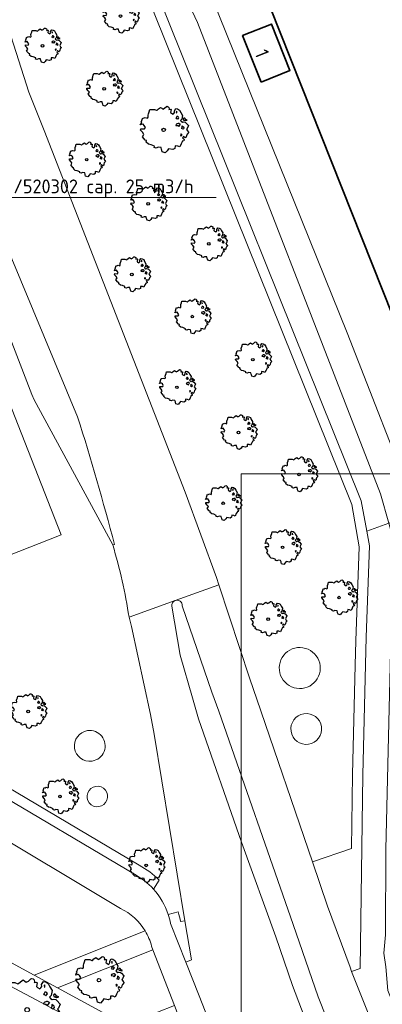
# Model space of a CAD drawing. Header units: metres. Extents: x 152391 to 157968, y 462336 to 467280.
# Tile 154 of 256: x 154808 to 154844, y 464299 to 464395. Entities that reach past the tile are written whole.
import ezdxf
from ezdxf import colors
from ezdxf.entities.mleader import LeaderData, LeaderLine
from ezdxf.enums import TextEntityAlignment as Align
from ezdxf.math import Vec2, Vec3

# ---------------------------------------------------------------- set-up
doc = ezdxf.new("R2010")
doc.units = ezdxf.units.M
doc.header["$LTSCALE"] = 0.75
doc.layers.get('0').update_dxf_attribs({"lineweight": 25})
for name, color, linetype, lineweight in [('B-GV-GR-BOOM-S', 252, 'Continuous', 25), ('B-OI-OG-TERREIN_PLANGEBIED-T18', 1, 'Continuous', 18), ('B-WE-GR-GROENVOORZIENING-GV', 251, 'Continuous', 18), ('B-WE-GR-HAAG-GV', 251, 'Continuous', 13), ('B-WE-OG-BEBOUWING-GV', 6, 'Continuous', 35), ('B-WE-OG-BEBOUWING-T18', 1, 'Continuous', 18), ('B-WE-OG-TERREIN_CULTUURSCHEIDING-GV', 251, 'Continuous', 18), ('B-WE-VH-VERHARDING_ASFALT-GV', 251, 'Continuous', 18), ('B-WE-VH-VERHARDING_BETON-GV', 251, 'Continuous', 18), ('B-WE-VH-VERHARDING_BETONSTRAATSTEEN-GV', 251, 'Continuous', 18), ('B-WE-VH-VERHARDING_TEGEL-GV', 251, 'Continuous', 18)]:
    doc.layers.add(name, color=color, linetype=linetype, lineweight=lineweight)
doc.layers.add('X-XX-AL-TEKENBLAD_HULPLIJN-G', color=7, linetype='Continuous', lineweight=18, plot=False)
doc.styles.add('NLCS-ISO-M750-T18', font='NLCS-ISO.ttf', dxfattribs={"height": 1.35})

# ---------------------------------------------------------------- blocks, each defined once
blk = doc.blocks.new('SGR-BOOM_21_30')
at = {"linetype": 'Continuous'}
for p, q in [((-1.133, 1.088), (-1.109, 1.187)), ((-1.121, 0.924), (-1.133, 1.088)), ((-1.109, 1.187), (-1.051, 1.335)), ((-1.051, 1.335), (-1.016, 1.499)), ((-1.016, 1.499), (-0.668, 1.499)), ((-0.668, 1.499), (-0.516, 1.433)), ((-0.516, 1.433), (-0.47, 1.45)), ((-0.47, 1.45), (-0.365, 1.548)), ((-0.365, 1.548), (-0.226, 1.647)), ((-0.226, 1.647), (-0.133, 1.581)), ((-0.133, 1.581), (-0.063, 1.515)), ((-0.063, 1.515), (0.065, 1.581)), ((0.065, 1.581), (0.205, 1.712)), ((0.205, 1.712), (0.263, 1.729)), ((0.263, 1.729), (0.333, 1.696)), ((0.333, 1.696), (0.391, 1.647)), ((0.402, 1.532), (0.379, 1.499)), ((0.379, 1.499), (0.53, 1.515)), ((0.391, 1.647), (0.402, 1.532)), ((0.542, 1.483), (0.507, 1.285)), ((0.507, 1.285), (0.565, 1.236)), ((0.53, 1.515), (0.542, 1.483)), ((0.565, 1.236), (0.693, 1.154)), ((0.693, 1.154), (0.751, 1.203)), ((0.751, 1.203), (0.798, 1.285)), ((0.786, 1.4), (0.891, 1.565)), ((0.798, 1.285), (0.786, 1.4)), ((0.891, 1.565), (1.019, 1.532)), ((0.972, 1.368), (0.926, 1.335)), ((0.926, 1.335), (0.949, 1.253)), ((0.972, 0.973), (0.937, 0.908)), ((0.949, 1.253), (0.961, 1.236)), ((0.961, 1.269), (0.972, 1.368)), ((1.03, 0.973), (0.972, 0.973)), ((1.019, 1.532), (1.158, 1.45)), ((1.077, 0.94), (1.03, 0.973)), ((1.158, 1.45), (1.251, 1.269)), ((1.251, 1.269), (1.379, 1.055)), ((1.379, 1.055), (1.321, 0.793)), ((-1.703, 0.365), (-1.656, 0.48)), ((-1.493, 0.415), (-1.703, 0.365)), ((-1.679, -0.029), (-1.668, 0.086)), ((-1.668, 0.086), (-1.389, 0.07)), ((-1.656, 0.48), (-1.598, 0.53)), ((-1.633, 0.579), (-1.528, 0.875)), ((-1.598, 0.53), (-1.633, 0.579)), ((-1.528, 0.875), (-1.458, 0.858)), ((-1.423, 0.333), (-1.493, 0.415)), ((-1.458, 0.858), (-1.342, 0.908)), ((-1.33, 0.185), (-1.423, 0.333)), ((-1.389, 0.07), (-1.33, 0.185)), ((-1.342, 0.908), (-1.179, 0.858)), ((-1.179, 0.858), (-1.121, 0.924)), ((0.937, 0.908), (0.891, 0.875)), ((0.891, 0.875), (0.926, 0.825)), ((0.926, 0.415), (0.891, 0.333)), ((0.891, 0.333), (1.03, 0.316)), ((0.926, 0.825), (0.984, 0.842)), ((1.054, 0.464), (0.926, 0.415)), ((0.984, 0.842), (1.03, 0.776)), ((1.03, 0.776), (1.077, 0.842)), ((1.03, 0.316), (1.112, 0.251)), ((1.112, 0.464), (1.054, 0.464)), ((1.124, 0.875), (1.077, 0.94)), ((1.077, 0.842), (1.124, 0.875)), ((1.217, 0.398), (1.112, 0.464)), ((1.112, 0.251), (1.205, 0.365)), ((1.205, 0.365), (1.24, 0.415)), ((1.321, 0.793), (1.228, 0.694)), ((1.228, 0.694), (1.275, 0.628)), ((1.275, 0.628), (1.379, 0.563)), ((1.344, 0.185), (1.31, 0.103)), ((1.434, 0.049), (1.31, 0.103)), ((1.356, 0.3), (1.344, 0.234)), ((1.344, 0.234), (1.344, 0.185)), ((1.426, 0.234), (1.356, 0.3)), ((1.379, 0.563), (1.438, 0.595)), ((1.472, 0.201), (1.426, 0.234)), ((1.434, 0.049), (1.507, 0.136)), ((1.472, 0.858), (1.438, 0.809)), ((1.438, 0.809), (1.461, 0.743)), ((1.438, 0.595), (1.565, 0.563)), ((1.461, 0.743), (1.531, 0.694)), ((1.542, 0.858), (1.472, 0.858)), ((1.507, 0.136), (1.472, 0.201)), ((1.531, 0.727), (1.635, 0.678)), ((1.531, 0.694), (1.542, 0.727)), ((1.624, 0.76), (1.542, 0.858)), ((1.565, 0.563), (1.635, 0.513)), ((1.728, 0.71), (1.624, 0.76)), ((1.635, 0.678), (1.728, 0.71)), ((1.635, 0.513), (1.81, 0.316)), ((1.717, 0.103), (1.67, 0.037)), ((1.67, 0.037), (1.763, -0.094)), ((1.81, 0.316), (1.717, 0.103)), ((-1.54, -0.177), (-1.679, -0.029)), ((-1.551, -0.505), (-1.493, -0.423)), ((-1.354, -0.752), (-1.551, -0.505)), ((-1.435, -0.324), (-1.54, -0.177)), ((-1.493, -0.423), (-1.435, -0.324)), ((-1.249, -0.784), (-1.354, -0.752)), ((-1.272, -0.899), (-1.249, -0.784)), ((-1.109, -1.047), (-1.272, -0.899)), ((1.286, -0.292), (1.24, -0.357)), ((1.24, -0.357), (1.251, -0.423)), ((1.263, -0.423), (1.333, -0.407)), ((1.333, -0.341), (1.286, -0.292)), ((1.356, -0.883), (1.286, -1.014)), ((1.333, -0.407), (1.333, -0.341)), ((1.368, -0.834), (1.356, -0.883)), ((1.484, -0.801), (1.368, -0.834)), ((1.461, -0.472), (1.391, -0.587)), ((1.391, -0.587), (1.426, -0.637)), ((1.426, -0.637), (1.496, -0.702)), ((1.577, -0.587), (1.461, -0.472)), ((1.496, -0.702), (1.484, -0.801)), ((1.658, -0.522), (1.577, -0.587)), ((1.682, -0.423), (1.658, -0.522)), ((1.717, -0.308), (1.682, -0.423)), ((1.845, -0.177), (1.717, -0.308)), ((1.763, -0.094), (1.845, -0.177)), ((-0.912, -1.08), (-1.109, -1.047)), ((-0.668, -1.179), (-0.912, -1.08)), ((-0.679, -1.294), (-0.668, -1.179)), ((-0.551, -1.326), (-0.679, -1.294)), ((-0.4, -1.261), (-0.551, -1.326)), ((-0.191, -1.277), (-0.4, -1.261)), ((-0.156, -1.425), (-0.191, -1.277)), ((-0.133, -1.491), (-0.156, -1.425)), ((-0.098, -1.606), (-0.133, -1.491)), ((0.112, -1.671), (-0.098, -1.606)), ((0.251, -1.524), (0.112, -1.671)), ((0.356, -1.376), (0.251, -1.524)), ((0.682, -1.441), (0.356, -1.376)), ((0.833, -1.359), (0.682, -1.441)), ((0.844, -1.162), (0.833, -1.359)), ((1.03, -1.179), (0.844, -1.162)), ((1.182, -1.244), (1.03, -1.179)), ((1.286, -1.014), (1.182, -1.244))]:
    blk.add_line(p, q, dxfattribs=at)
blk.add_circle((0, 0), 0.126, dxfattribs=at)
blk = doc.blocks.new('SGR-BOOM_31_50')
at = {"linetype": 'Continuous'}
for p, q in [((-1.402, 1.78), (-1.355, 1.999)), ((-1.355, 1.999), (-0.89, 1.999)), ((-0.89, 1.999), (-0.688, 1.911)), ((-0.688, 1.911), (-0.626, 1.933)), ((-0.626, 1.933), (-0.487, 2.064)), ((-0.487, 2.064), (-0.301, 2.196)), ((-0.301, 2.196), (-0.177, 2.108)), ((-0.177, 2.108), (-0.084, 2.02)), ((-0.084, 2.02), (0.087, 2.108)), ((0.087, 2.108), (0.273, 2.283)), ((0.273, 2.283), (0.351, 2.305)), ((0.351, 2.305), (0.444, 2.261)), ((0.444, 2.261), (0.521, 2.196)), ((0.537, 2.042), (0.506, 1.999)), ((0.506, 1.999), (0.707, 2.02)), ((0.521, 2.196), (0.537, 2.042)), ((0.723, 1.977), (0.676, 1.714)), ((0.707, 2.02), (0.723, 1.977)), ((1.048, 1.867), (1.188, 2.086)), ((1.188, 2.086), (1.358, 2.042)), ((1.358, 2.042), (1.545, 1.933)), ((1.545, 1.933), (1.669, 1.692)), ((-2.177, 0.772), (-2.038, 1.166)), ((-2.038, 1.166), (-1.944, 1.144)), ((-1.944, 1.144), (-1.789, 1.21)), ((-1.789, 1.21), (-1.572, 1.144)), ((-1.572, 1.144), (-1.495, 1.232)), ((-1.51, 1.451), (-1.479, 1.582)), ((-1.495, 1.232), (-1.51, 1.451)), ((-1.479, 1.582), (-1.402, 1.78)), ((0.676, 1.714), (0.754, 1.648)), ((0.754, 1.648), (0.924, 1.539)), ((0.924, 1.539), (1.002, 1.604)), ((1.002, 1.604), (1.064, 1.714)), ((1.064, 1.714), (1.048, 1.867)), ((1.25, 1.21), (1.188, 1.166)), ((1.188, 1.166), (1.234, 1.101)), ((1.296, 1.823), (1.234, 1.78)), ((1.234, 1.78), (1.265, 1.67)), ((1.234, 1.101), (1.312, 1.122)), ((1.296, 1.298), (1.25, 1.21)), ((1.265, 1.67), (1.281, 1.648)), ((1.281, 1.692), (1.296, 1.823)), ((1.374, 1.298), (1.296, 1.298)), ((1.312, 1.122), (1.374, 1.035)), ((1.436, 1.254), (1.374, 1.298)), ((1.374, 1.035), (1.436, 1.122)), ((1.498, 1.166), (1.436, 1.254)), ((1.436, 1.122), (1.498, 1.166)), ((1.762, 1.057), (1.638, 0.925)), ((1.669, 1.692), (1.839, 1.407)), ((1.839, 1.407), (1.762, 1.057)), ((1.963, 1.144), (1.917, 1.079)), ((1.917, 1.079), (1.948, 0.991)), ((1.948, 0.991), (2.041, 0.925)), ((2.056, 1.144), (1.963, 1.144)), ((2.041, 0.969), (2.18, 0.903)), ((2.041, 0.925), (2.056, 0.969)), ((2.165, 1.013), (2.056, 1.144)), ((2.304, 0.947), (2.165, 1.013)), ((-2.27, 0.487), (-2.208, 0.641)), ((-1.991, 0.553), (-2.27, 0.487)), ((-2.239, -0.038), (-2.224, 0.115)), ((-2.224, 0.115), (-1.851, 0.093)), ((-2.208, 0.641), (-2.131, 0.706)), ((-2.131, 0.706), (-2.177, 0.772)), ((-1.898, 0.444), (-1.991, 0.553)), ((-1.774, 0.246), (-1.898, 0.444)), ((-1.851, 0.093), (-1.774, 0.246)), ((1.234, 0.553), (1.188, 0.444)), ((1.188, 0.444), (1.374, 0.422)), ((1.405, 0.619), (1.234, 0.553)), ((1.374, 0.422), (1.483, 0.334)), ((1.483, 0.619), (1.405, 0.619)), ((1.622, 0.531), (1.483, 0.619)), ((1.483, 0.334), (1.607, 0.487)), ((1.607, 0.487), (1.653, 0.553)), ((1.638, 0.925), (1.7, 0.838)), ((1.7, 0.838), (1.839, 0.75)), ((1.793, 0.246), (1.746, 0.137)), ((1.911, 0.065), (1.746, 0.137)), ((1.808, 0.4), (1.793, 0.312)), ((1.793, 0.312), (1.793, 0.246)), ((1.901, 0.312), (1.808, 0.4)), ((1.839, 0.75), (1.917, 0.794)), ((1.963, 0.268), (1.901, 0.312)), ((1.911, 0.065), (2.01, 0.181)), ((1.917, 0.794), (2.087, 0.75)), ((2.01, 0.181), (1.963, 0.268)), ((2.087, 0.75), (2.18, 0.684)), ((2.18, 0.903), (2.304, 0.947)), ((2.18, 0.684), (2.413, 0.422)), ((2.289, 0.137), (2.227, 0.049)), ((2.227, 0.049), (2.351, -0.126)), ((2.413, 0.422), (2.289, 0.137)), ((-2.053, -0.235), (-2.239, -0.038)), ((-2.069, -0.673), (-1.991, -0.564)), ((-1.805, -1.002), (-2.069, -0.673)), ((-1.913, -0.433), (-2.053, -0.235)), ((-1.991, -0.564), (-1.913, -0.433)), ((1.715, -0.389), (1.653, -0.476)), ((1.653, -0.476), (1.669, -0.564)), ((1.684, -0.564), (1.777, -0.542)), ((1.777, -0.454), (1.715, -0.389)), ((1.777, -0.542), (1.777, -0.454)), ((1.948, -0.63), (1.855, -0.783)), ((1.855, -0.783), (1.901, -0.849)), ((1.901, -0.849), (1.994, -0.936)), ((2.103, -0.783), (1.948, -0.63)), ((1.994, -0.936), (1.979, -1.068)), ((2.211, -0.695), (2.103, -0.783)), ((2.242, -0.564), (2.211, -0.695)), ((2.289, -0.411), (2.242, -0.564)), ((2.459, -0.235), (2.289, -0.411)), ((2.351, -0.126), (2.459, -0.235)), ((-1.665, -1.046), (-1.805, -1.002)), ((-1.696, -1.199), (-1.665, -1.046)), ((-1.479, -1.396), (-1.696, -1.199)), ((-1.216, -1.44), (-1.479, -1.396)), ((-0.89, -1.571), (-1.216, -1.44)), ((-0.906, -1.725), (-0.89, -1.571)), ((-0.735, -1.769), (-0.906, -1.725)), ((-0.533, -1.681), (-0.735, -1.769)), ((-0.254, -1.703), (-0.533, -1.681)), ((-0.208, -1.9), (-0.254, -1.703)), ((-0.177, -1.988), (-0.208, -1.9)), ((0.475, -1.834), (0.335, -2.031)), ((0.909, -1.922), (0.475, -1.834)), ((1.11, -1.812), (0.909, -1.922)), ((1.126, -1.55), (1.11, -1.812)), ((1.374, -1.571), (1.126, -1.55)), ((1.576, -1.659), (1.374, -1.571)), ((1.715, -1.352), (1.576, -1.659)), ((1.808, -1.177), (1.715, -1.352)), ((1.824, -1.112), (1.808, -1.177)), ((1.979, -1.068), (1.824, -1.112)), ((-0.13, -2.141), (-0.177, -1.988)), ((0.149, -2.229), (-0.13, -2.141)), ((0.335, -2.031), (0.149, -2.229))]:
    blk.add_line(p, q, dxfattribs=at)
blk.add_circle((0, 0), 0.169, dxfattribs=at)
blk = doc.blocks.new('SGR-BOOM_50_100')
at = {"linetype": 'Continuous'}
for p, q in [((-0.649, 2.752), (-0.401, 2.928)), ((-0.401, 2.928), (-0.236, 2.811)), ((0.116, 2.811), (0.364, 3.044)), ((0.364, 3.044), (0.467, 3.074)), ((0.467, 3.074), (0.591, 3.015)), ((0.591, 3.015), (0.695, 2.928)), ((0.695, 2.928), (0.715, 2.723)), ((-2.014, 1.935), (-1.972, 2.11)), ((-1.993, 1.643), (-2.014, 1.935)), ((-1.972, 2.11), (-1.869, 2.373)), ((-1.869, 2.373), (-1.807, 2.665)), ((-1.807, 2.665), (-1.187, 2.665)), ((-1.187, 2.665), (-0.918, 2.548)), ((-0.918, 2.548), (-0.835, 2.577)), ((-0.835, 2.577), (-0.649, 2.752)), ((-0.236, 2.811), (-0.112, 2.694)), ((-0.112, 2.694), (0.116, 2.811)), ((0.715, 2.723), (0.674, 2.665)), ((0.674, 2.665), (0.943, 2.694)), ((0.964, 2.636), (0.902, 2.285)), ((0.902, 2.285), (1.005, 2.198)), ((0.943, 2.694), (0.964, 2.636)), ((1.005, 2.198), (1.232, 2.052)), ((1.232, 2.052), (1.336, 2.139)), ((1.336, 2.139), (1.418, 2.285)), ((1.398, 2.49), (1.584, 2.782)), ((1.418, 2.285), (1.398, 2.49)), ((1.584, 2.782), (1.811, 2.723)), ((1.729, 2.431), (1.646, 2.373)), ((1.646, 2.373), (1.687, 2.227)), ((1.687, 2.227), (1.708, 2.198)), ((1.708, 2.256), (1.729, 2.431)), ((1.811, 2.723), (2.059, 2.577)), ((2.059, 2.577), (2.225, 2.256)), ((2.225, 2.256), (2.452, 1.876)), ((-2.903, 1.029), (-2.717, 1.555)), ((-2.841, 0.942), (-2.903, 1.029)), ((-2.717, 1.555), (-2.593, 1.526)), ((-2.593, 1.526), (-2.386, 1.613)), ((-2.386, 1.613), (-2.096, 1.526)), ((-2.096, 1.526), (-1.993, 1.643)), ((1.667, 1.613), (1.584, 1.555)), ((1.584, 1.555), (1.646, 1.467)), ((1.646, 1.467), (1.749, 1.497)), ((1.729, 1.73), (1.667, 1.613)), ((1.832, 1.73), (1.729, 1.73)), ((1.749, 1.497), (1.832, 1.38)), ((1.915, 1.672), (1.832, 1.73)), ((1.832, 1.38), (1.915, 1.497)), ((1.997, 1.555), (1.915, 1.672)), ((1.915, 1.497), (1.997, 1.555)), ((2.349, 1.409), (2.183, 1.234)), ((2.183, 1.234), (2.266, 1.117)), ((2.266, 1.117), (2.452, 1)), ((2.452, 1.876), (2.349, 1.409)), ((2.452, 1), (2.556, 1.059)), ((2.618, 1.526), (2.556, 1.438)), ((2.556, 1.438), (2.597, 1.321)), ((2.556, 1.059), (2.783, 1)), ((2.597, 1.321), (2.721, 1.234)), ((2.742, 1.526), (2.618, 1.526)), ((2.721, 1.292), (2.907, 1.205)), ((2.721, 1.234), (2.742, 1.292)), ((2.886, 1.351), (2.742, 1.526)), ((2.783, 1), (2.907, 0.913)), ((3.072, 1.263), (2.886, 1.351)), ((2.907, 1.205), (3.072, 1.263)), ((-3.027, 0.65), (-2.944, 0.854)), ((-2.655, 0.737), (-3.027, 0.65)), ((-2.985, -0.051), (-2.965, 0.153)), ((-2.965, 0.153), (-2.469, 0.124)), ((-2.944, 0.854), (-2.841, 0.942)), ((-2.531, 0.591), (-2.655, 0.737)), ((-2.365, 0.329), (-2.531, 0.591)), ((-2.469, 0.124), (-2.365, 0.329)), ((1.646, 0.737), (1.584, 0.591)), ((1.584, 0.591), (1.832, 0.562)), ((1.873, 0.825), (1.646, 0.737)), ((1.832, 0.562), (1.977, 0.445)), ((1.977, 0.825), (1.873, 0.825)), ((2.163, 0.708), (1.977, 0.825)), ((1.977, 0.445), (2.142, 0.65)), ((2.142, 0.65), (2.204, 0.737)), ((2.39, 0.329), (2.328, 0.183)), ((2.549, 0.087), (2.328, 0.183)), ((2.411, 0.533), (2.39, 0.416)), ((2.39, 0.416), (2.39, 0.329)), ((2.535, 0.416), (2.411, 0.533)), ((2.618, 0.358), (2.535, 0.416)), ((2.549, 0.087), (2.68, 0.241)), ((2.68, 0.241), (2.618, 0.358)), ((2.907, 0.913), (3.217, 0.562)), ((3.052, 0.183), (2.969, 0.066)), ((2.969, 0.066), (3.135, -0.168)), ((3.217, 0.562), (3.052, 0.183)), ((-2.737, -0.314), (-2.985, -0.051)), ((-2.758, -0.898), (-2.655, -0.752)), ((-2.407, -1.336), (-2.758, -0.898)), ((-2.551, -0.577), (-2.737, -0.314)), ((-2.655, -0.752), (-2.551, -0.577)), ((2.287, -0.518), (2.204, -0.635)), ((2.204, -0.635), (2.225, -0.752)), ((2.245, -0.752), (2.37, -0.723)), ((2.37, -0.606), (2.287, -0.518)), ((2.37, -0.723), (2.37, -0.606)), ((2.597, -0.84), (2.473, -1.044)), ((2.804, -1.044), (2.597, -0.84)), ((2.948, -0.927), (2.804, -1.044)), ((2.99, -0.752), (2.948, -0.927)), ((3.052, -0.548), (2.99, -0.752)), ((3.279, -0.314), (3.052, -0.548)), ((3.135, -0.168), (3.279, -0.314)), ((-2.22, -1.394), (-2.407, -1.336)), ((-2.262, -1.599), (-2.22, -1.394)), ((-1.972, -1.862), (-2.262, -1.599)), ((-1.621, -1.92), (-1.972, -1.862)), ((2.287, -1.803), (2.101, -2.212)), ((2.411, -1.57), (2.287, -1.803)), ((2.432, -1.482), (2.411, -1.57)), ((2.638, -1.424), (2.432, -1.482)), ((2.473, -1.044), (2.535, -1.132)), ((2.535, -1.132), (2.659, -1.248)), ((2.659, -1.248), (2.638, -1.424)), ((-1.187, -2.095), (-1.621, -1.92)), ((-1.207, -2.3), (-1.187, -2.095)), ((-0.98, -2.358), (-1.207, -2.3)), ((-0.711, -2.241), (-0.98, -2.358)), ((-0.339, -2.271), (-0.711, -2.241)), ((-0.277, -2.533), (-0.339, -2.271)), ((-0.236, -2.65), (-0.277, -2.533)), ((-0.174, -2.855), (-0.236, -2.65)), ((0.199, -2.971), (-0.174, -2.855)), ((0.447, -2.709), (0.199, -2.971)), ((0.633, -2.446), (0.447, -2.709)), ((1.212, -2.563), (0.633, -2.446)), ((1.48, -2.417), (1.212, -2.563)), ((1.501, -2.066), (1.48, -2.417)), ((1.832, -2.095), (1.501, -2.066)), ((2.101, -2.212), (1.832, -2.095))]:
    blk.add_line(p, q, dxfattribs=at)
blk.add_circle((0, 0), 0.225, dxfattribs=at)

msp = doc.modelspace()

# ---------------------------------------------------------------- linework, layer by layer
at = {"layer": 'B-WE-GR-GROENVOORZIENING-GV'}
msp.add_lwpolyline([(154840.726, 464302.047), (154841.575, 464302.346), (154841.826, 464321.227), (154842.153, 464334.63), (154842.467, 464343.535), (154842.207, 464344.978), (154841.674, 464347.938), (154821.535, 464398.026), (154820.355, 464398.351), (154840.746, 464347.565), (154841.464, 464343.463), (154841.14, 464334.269), (154841.083, 464331.912), (154840.826, 464321.248), (154840.73, 464314.027), (154836.914, 464312.722), (154838.381, 464308.423), (154840.576, 464302.455)], close=True, dxfattribs=at)
for points in [[(154820.023, 464312.411), (154806.062, 464320.667), (154790.275, 464360.418), (154789.388, 464360.073), (154790.55, 464357.03), (154793.2, 464350.09), (154795.02, 464345.75), (154797.77, 464338.88), (154799.09, 464335.47), (154801.83, 464328.59), (154805.258, 464319.978), (154819.55, 464311.53)], [(154821.415, 464310.069), (154821.955, 464310.954)], [(154823.821, 464307.851), (154822.847, 464307.615)], [(154823.08, 464306.72), (154824.563, 464302.966)], [(154824.563, 464302.966), (154825.103, 464303.189), (154824.477, 464306.975), (154824.062, 464306.906)]]:
    msp.add_lwpolyline(points, dxfattribs=at)
for points in [[(154821.955, 464310.954, 0.077031), (154820.023, 464312.411)], [(154819.55, 464311.53, -0.086035), (154821.415, 464310.069)], [(154822.847, 464307.615, -0.032252), (154823.08, 464306.72)], [(154824.062, 464306.906, 0.030588), (154823.821, 464307.851)]]:
    msp.add_lwpolyline(points, format="xyb", dxfattribs=at)
at = {"layer": 'B-WE-GR-HAAG-GV'}
msp.add_lwpolyline([(154842.207, 464344.978), (154841.674, 464347.938), (154821.535, 464398.026), (154820.355, 464398.351), (154840.746, 464347.565), (154841.464, 464343.463), (154841.14, 464334.269), (154841.083, 464331.912), (154840.826, 464321.248), (154840.73, 464314.027), (154836.914, 464312.722), (154838.381, 464308.423), (154840.576, 464302.455), (154840.726, 464302.047), (154841.575, 464302.346), (154841.826, 464321.227), (154842.153, 464334.63), (154842.467, 464343.535)], close=True, dxfattribs=at)
for points in [[(154820.023, 464312.411), (154806.062, 464320.667), (154790.275, 464360.418), (154789.388, 464360.073), (154790.55, 464357.03), (154793.2, 464350.09), (154795.02, 464345.75), (154797.77, 464338.88), (154799.09, 464335.47), (154801.83, 464328.59), (154805.258, 464319.978), (154819.55, 464311.53)], [(154821.415, 464310.069), (154821.955, 464310.954)], [(154823.821, 464307.851), (154822.847, 464307.615)], [(154823.08, 464306.72), (154824.563, 464302.966), (154825.103, 464303.189), (154824.477, 464306.975)], [(154824.477, 464306.975), (154824.062, 464306.906)]]:
    msp.add_lwpolyline(points, dxfattribs=at)
for points in [[(154821.955, 464310.954, 0.077031), (154820.023, 464312.411)], [(154819.55, 464311.53, -0.086035), (154821.415, 464310.069)], [(154822.847, 464307.615, -0.032252), (154823.08, 464306.72)], [(154824.062, 464306.906, 0.030588), (154823.821, 464307.851)]]:
    msp.add_lwpolyline(points, format="xyb", dxfattribs=at)
at = {"layer": 'B-WE-OG-BEBOUWING-GV'}
for points in [[(154844.7, 464366.042), (154852.843, 464345.507), (154857.326, 464334.202), (154915.515, 464357.276), (154914.766, 464359.146), (154920.095, 464361.261), (154913.504, 464377.925), (154922.957, 464381.656), (154919.496, 464411.404), (154899.173, 464409.058), (154899.97, 464402.151), (154883.885, 464404.44), (154879.715, 464414.577), (154832.827, 464395.984)], [(154831.901, 464388.77), (154834.708, 464389.883), (154832.91, 464394.419), (154830.102, 464393.306)]]:
    msp.add_lwpolyline(points, close=True, dxfattribs=at)
at = {"layer": 'B-WE-OG-TERREIN_CULTUURSCHEIDING-GV'}
for points in [[(154840.73, 464314.027), (154840.826, 464321.248), (154841.083, 464331.912), (154841.14, 464334.269), (154841.464, 464343.463), (154840.746, 464347.565), (154820.355, 464398.351), (154810.16, 464401.16), (154806.065, 464399.2), (154807.292, 464393.987), (154809.253, 464387.782), (154810.756, 464384.058), (154824.507, 464348.773), (154827.552, 464340.454), (154827.781, 464339.756), (154830.796, 464330.588), (154831.493, 464328.602), (154836.914, 464312.722)], [(154786.24, 464394.604), (154782.498, 464393.124), (154794.322, 464363.114), (154803.057, 464340.943), (154812.408, 464344.626), (154803.693, 464366.746), (154792.257, 464395.77), (154790.135, 464396.145), (154788.1, 464395.34), (154799.94, 464365.291), (154807.188, 464346.896), (154805.327, 464346.163), (154798.075, 464364.569)], [(154821.789, 464298.064), (154823.45, 464298.72), (154821.364, 464304.152), (154812.068, 464300.442), (154818.69, 464296.84)]]:
    msp.add_lwpolyline(points, close=True, dxfattribs=at)
for points in [[(154817.437, 464343.647), (154809.771, 464357.773), (154809.561, 464358.312), (154805.932, 464367.614), (154803.693, 464366.746), (154812.408, 464344.626), (154803.057, 464340.943), (154794.322, 464363.114), (154789.887, 464361.395), (154790.275, 464360.418), (154806.062, 464320.667), (154820.023, 464312.411)], [(154824.477, 464306.975), (154821.47, 464325.171), (154821.127, 464327.111), (154819.265, 464335.669), (154819.027, 464336.588)], [(154818.19, 464308.19), (154804.123, 464316.617)], [(154821.955, 464310.954), (154821.415, 464310.069)], [(154822.847, 464307.615), (154823.821, 464307.851)], [(154824.062, 464306.906), (154824.477, 464306.975)], [(154803.91, 464304.88), (154809.785, 464301.684), (154820.603, 464306.001)], [(154820.603, 464306.001), (154809.785, 464301.684), (154812.068, 464300.442), (154821.364, 464304.152), (154821.23, 464304.5)], [(154811.36, 464293.84), (154816.383, 464295.857), (154816.386, 464295.862), (154805.44, 464301.69), (154807.563, 464295.621)]]:
    msp.add_lwpolyline(points, dxfattribs=at)
for points in [[(154819.027, 464336.588, 0.037115), (154817.437, 464343.647)], [(154835.897, 464329.644, -1.000276), (154835.455, 464333.619)], [(154835.455, 464333.619, 1.000276), (154835.897, 464329.644)], [(154835.455, 464333.619, -1.000221), (154835.897, 464329.644)], [(154835.897, 464329.644, 1.000221), (154835.455, 464333.619)], [(154836.525, 464324.205, -1), (154836.082, 464327.172)], [(154836.082, 464327.172, 1), (154836.525, 464324.205)], [(154836.082, 464327.172, -0.999902), (154836.525, 464324.205)], [(154836.525, 464324.205, 0.999902), (154836.082, 464327.172)], [(154814.98, 464325.528, 1), (154815.422, 464322.56)], [(154815.422, 464322.56, -1), (154814.98, 464325.528)], [(154815.422, 464322.56, 1), (154814.98, 464325.528)], [(154814.98, 464325.528, -1), (154815.422, 464322.56)], [(154815.789, 464320.097, 1.000421), (154816.084, 464318.119)], [(154816.084, 464318.119, -1.000421), (154815.789, 464320.097)], [(154816.084, 464318.119, 1.000421), (154815.789, 464320.097)], [(154815.789, 464320.097, -1.000421), (154816.084, 464318.119)], [(154820.023, 464312.411, -0.077031), (154821.955, 464310.954)], [(154821.415, 464310.069, -0.103386), (154822.847, 464307.615)], [(154820.603, 464306.001, 0.149051), (154818.19, 464308.19)], [(154823.821, 464307.851, -0.030588), (154824.062, 464306.906)], [(154821.23, 464304.5, 0.074101), (154820.603, 464306.001)]]:
    msp.add_lwpolyline(points, format="xyb", dxfattribs=at)
at = {"layer": 'B-WE-VH-VERHARDING_ASFALT-GV'}
for points in [[(154819.027, 464336.588), (154823.533, 464338.219), (154827.781, 464339.756), (154827.552, 464340.454), (154824.507, 464348.773), (154810.756, 464384.058), (154809.253, 464387.782), (154807.292, 464393.987), (154807.129, 464393.959), (154798.387, 464416.602), (154795.611, 464423.667), (154792.44, 464431.236)], [(154799.801, 464390.448), (154800.099, 464390.577), (154807.453, 464371.911), (154814.018, 464356.122)], [(154817.61, 464343.689), (154817.437, 464343.647)], [(154843.568, 464294.898), (154841.706, 464299.606), (154840.726, 464302.047), (154840.576, 464302.455), (154838.381, 464308.423), (154836.914, 464312.722), (154831.493, 464328.602), (154830.796, 464330.588), (154827.781, 464339.756), (154823.533, 464338.219)], [(154823.533, 464338.219), (154819.027, 464336.588), (154819.265, 464335.669), (154821.127, 464327.111), (154821.47, 464325.171), (154824.477, 464306.975), (154825.103, 464303.189), (154824.563, 464302.966), (154825.865, 464299.672), (154827.273, 464296.108), (154829.916, 464289.424)], [(154829.916, 464289.424), (154830.765, 464287.279), (154838.924, 464290.487), (154838.052, 464292.685), (154837.079, 464295.138), (154834.973, 464300.69), (154833.35, 464305.437), (154829.995, 464314.648), (154825.815, 464326.67), (154825.205, 464328.712), (154824.007, 464332.88), (154823.211, 464337.657)], [(154824.21, 464337.708), (154827.102, 464329.294), (154827.778, 464327.412), (154835.034, 464306.627), (154837.482, 464299.585), (154839.9, 464293.428), (154840.769, 464291.213), (154844.454, 464292.662), (154843.568, 464294.898)]]:
    msp.add_lwpolyline(points, dxfattribs=at)
for points in [[(154814.018, 464356.122, -0.012843), (154817.61, 464343.689)], [(154817.437, 464343.647, -0.037115), (154819.027, 464336.588)], [(154823.211, 464337.657, -0.362312), (154823.533, 464338.219)], [(154823.533, 464338.219, -0.54067), (154824.21, 464337.708)]]:
    msp.add_lwpolyline(points, format="xyb", dxfattribs=at)
at = {"layer": 'B-WE-VH-VERHARDING_BETON-GV'}
for points in [[(154814.018, 464356.122), (154807.453, 464371.911), (154800.099, 464390.577), (154799.801, 464390.448), (154801.095, 464380.696)], [(154801.591, 464378.754), (154802.312, 464376.894), (154805.932, 464367.614), (154809.561, 464358.312), (154809.771, 464357.773), (154817.437, 464343.647)], [(154817.437, 464343.647), (154817.61, 464343.689)]]:
    msp.add_lwpolyline(points, dxfattribs=at)
msp.add_lwpolyline([(154817.61, 464343.689, 0.012843), (154814.018, 464356.122)], format="xyb", dxfattribs=at)
at = {"layer": 'B-WE-VH-VERHARDING_BETONSTRAATSTEEN-GV'}
for points in [[(154823.533, 464338.219, 0.362312), (154823.211, 464337.657)], [(154824.21, 464337.708, 0.54067), (154823.533, 464338.219)]]:
    msp.add_lwpolyline(points, format="xyb", dxfattribs=at)
msp.add_lwpolyline([(154823.211, 464337.657), (154824.007, 464332.88), (154825.205, 464328.712), (154825.815, 464326.67), (154829.995, 464314.648), (154833.35, 464305.437), (154834.973, 464300.69), (154837.079, 464295.138), (154838.052, 464292.685), (154838.924, 464290.487), (154840.769, 464291.213), (154839.9, 464293.428), (154837.482, 464299.585), (154835.034, 464306.627), (154827.778, 464327.412), (154827.102, 464329.294), (154824.21, 464337.708)], dxfattribs=at)
at = {"layer": 'B-WE-VH-VERHARDING_TEGEL-GV'}
for points in [[(154805.371, 464439.435), (154810.431, 464426.663), (154811.176, 464424.754), (154816.64, 464410.75), (154818.98, 464404.84), (154820.48, 464401.38), (154821.535, 464398.026), (154841.674, 464347.938), (154842.207, 464344.978), (154844.341, 464345.747), (154843.545, 464348.608), (154825.699, 464394.578), (154825.2, 464395.69), (154821.585, 464404.865), (154821.528, 464405.03), (154819.119, 464411.137), (154819.112, 464411.151)], [(154754.4, 464412.422), (154755.13, 464410.56), (154755.287, 464410.404), (154765.559, 464384.16), (154764.59, 464383.192), (154761.359, 464380.338), (154764.64, 464372.06), (154765.42, 464369.94), (154772.048, 464353.339), (154772.838, 464351.219), (154779.3, 464335.03), (154780.079, 464332.84), (154784.61, 464321.69), (154788.784, 464310.746), (154795.13, 464307.31), (154796.445, 464306.585), (154802.55, 464303.22), (154805.44, 464301.69), (154816.386, 464295.862), (154818.69, 464296.84), (154812.068, 464300.442), (154809.785, 464301.684), (154803.91, 464304.88)], [(154821.528, 464405.03), (154821.585, 464404.865), (154825.2, 464395.69), (154825.699, 464394.578), (154843.545, 464348.608), (154844.341, 464345.747), (154847.163, 464346.769), (154840.281, 464364.33), (154826.341, 464398.904), (154824.849, 464402.757), (154822.924, 464407.614)], [(154803.13, 464321.236), (154803.692, 464320.298), (154803.923, 464319.805), (154804.043, 464319.463), (154804.163, 464319.023), (154804.216, 464318.756), (154804.27, 464318.303), (154804.283, 464317.756), (154804.248, 464317.303), (154804.194, 464316.943), (154804.123, 464316.617), (154818.19, 464308.19)], [(154819.55, 464311.53), (154805.258, 464319.978), (154803.13, 464321.236)], [(154821.23, 464304.5), (154821.364, 464304.152), (154823.45, 464298.72), (154824.76, 464295.27), (154827.478, 464288.446), (154827.694, 464287.905), (154828.326, 464286.319), (154830.763, 464287.278), (154830.765, 464287.279), (154829.916, 464289.424), (154827.273, 464296.108), (154825.865, 464299.672), (154824.563, 464302.966), (154823.08, 464306.72)]]:
    msp.add_lwpolyline(points, dxfattribs=at)
msp.add_lwpolyline([(154840.726, 464302.047), (154841.706, 464299.606), (154843.568, 464294.898), (154844.454, 464292.662), (154846.87, 464293.612), (154845.981, 464295.863), (154845.003, 464298.345), (154844.27, 464300.204), (154844.071, 464302.496), (154843.871, 464303.841), (154844.021, 464305.634), (154844.072, 464313.954), (154844.768, 464344.207), (154844.341, 464345.747), (154842.207, 464344.978), (154842.467, 464343.535), (154842.153, 464334.63), (154841.826, 464321.227), (154841.575, 464302.346)], close=True, dxfattribs=at)
for points in [[(154821.415, 464310.069, 0.086035), (154819.55, 464311.53)], [(154822.847, 464307.615, 0.103386), (154821.415, 464310.069)], [(154818.19, 464308.19, -0.149051), (154820.603, 464306.001)], [(154823.08, 464306.72, 0.032252), (154822.847, 464307.615)], [(154820.603, 464306.001, -0.074101), (154821.23, 464304.5)]]:
    msp.add_lwpolyline(points, format="xyb", dxfattribs=at)
at = {"layer": 'X-XX-AL-TEKENBLAD_HULPLIJN-G', "flags": 128}
msp.add_lwpolyline([(154979.956, 464691.572), (154672.455, 464691.572), (154514.955, 464691.572), (154364.955, 464691.572), (154364.955, 464476.322), (154364.955, 464261.072), (154514.955, 464261.072), (154672.455, 464261.072), (154829.956, 464261.072), (154829.956, 464350.582), (154979.956, 464350.582)], close=True, dxfattribs=at)

# ---------------------------------------------------------------- block references
at = {"layer": 'B-GV-GR-BOOM-S', "transparency": 33554559}
for name, p in [('SGR-BOOM_21_30', (154818.2, 464395.2)), ('SGR-BOOM_21_30', (154810.6, 464392.3)), ('SGR-BOOM_21_30', (154816.6, 464388.1)), ('SGR-BOOM_31_50', (154822.4, 464384.1)), ('SGR-BOOM_21_30', (154814.9, 464381.2)), ('SGR-BOOM_21_30', (154820.9, 464376.9)), ('SGR-BOOM_21_30', (154826.8, 464373)), ('SGR-BOOM_21_30', (154819.3, 464370)), ('SGR-BOOM_21_30', (154825.2, 464365.9)), ('SGR-BOOM_21_30', (154831.1, 464361.7)), ('SGR-BOOM_21_30', (154823.7, 464359)), ('SGR-BOOM_21_30', (154829.7, 464354.6)), ('SGR-BOOM_21_30', (154835.6, 464350.5)), ('SGR-BOOM_21_30', (154828.2, 464347.7)), ('SGR-BOOM_21_30', (154834, 464343.4)), ('SGR-BOOM_21_30', (154839.5, 464338.5)), ('SGR-BOOM_21_30', (154832.6, 464336.4)), ('SGR-BOOM_21_30', (154809.2, 464327.4)), ('SGR-BOOM_21_30', (154812.3, 464319.1)), ('SGR-BOOM_21_30', (154820.706, 464312.39)), ('SGR-BOOM_31_50', (154816.1, 464301.2)), ('SGR-BOOM_50_100', (154809.1, 464298.3))]:
    msp.add_blockref(name, p, dxfattribs=at)

# ---------------------------------------------------------------- texts
at = {"layer": 'B-WE-OG-BEBOUWING-T18', "style": 'NLCS-ISO-M750-T18'}
msp.add_text('1', height=1.35, rotation=291.6, dxfattribs=at).set_placement((154831.988, 464391.557), align=Align.MIDDLE)

# ---------------------------------------------------------------- leaders
at = {"layer": 'B-OI-OG-TERREIN_PLANGEBIED-T18'}
ml = msp.add_multileader_mtext('Standard', dxfattribs=at)
ml.set_content('Gemaal Garietstraat nr. 39/520302 cap. 25 m3/h', color=256, style='NLCS-ISO-M750-T18')
ml.set_leader_properties(color=256, linetype='ByLayer', lineweight=-1)
ml.build(insert=Vec2(0, 0))
ml.multileader.update_dxf_attribs({"text_left_attachment_type": 5, "text_right_attachment_type": 5, "dogleg_length": 1.35, "arrow_head_size": 1.35})
ctx = ml.context
ctx.base_point, ctx.char_height, ctx.arrow_head_size, ctx.landing_gap_size, ctx.plane_origin = Vec3(154785.588, 464377.517), 1.35, 1.35, 0.675, Vec3(374.44, 110.33)
ctx.left_attachment, ctx.right_attachment = 5, 5
notes = []
notes.append((ctx, [(0, (1, 1, 0), (154784.238, 464377.517), (1, 0), 1.35, [(0, [(154776.961, 464388.038)], 0, [])])]))
ctx.mtext.insert, ctx.mtext.flow_direction = Vec3(154786.263, 464379.272), 5
for ctx, leaders in notes:
    for number, flags, end, landing, length, lines in leaders:
        leader = LeaderData()
        leader.index, (leader.has_last_leader_line, leader.has_dogleg_vector, leader.attachment_direction) = number, flags
        leader.last_leader_point, leader.dogleg_vector, leader.dogleg_length = Vec3(end), Vec3(landing), length
        for number, points, colour, breaks in lines:
            line = LeaderLine()
            line.index, line.vertices, line.color, line.breaks = number, Vec3.list(points), colors.encode_raw_color(colour), breaks
            leader.lines.append(line)
        ctx.leaders.append(leader)

doc.saveas('drawing.dxf')
